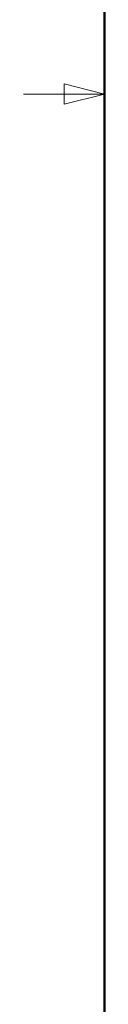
# Model space of a CAD drawing. Header units: millimetres. Extents: x 19 to 844, y 7 to 552.
# Tile 8 of 81: x 19.4 to 25.4, y 211.98 to 284.91. Entities that reach past the tile are written whole.
import ezdxf

# ---------------------------------------------------------------- set-up
doc = ezdxf.new("R2010")
doc.units = ezdxf.units.MM

msp = doc.modelspace()

# ---------------------------------------------------------------- linework, layer by layer
at = {"color": 7, "linetype": 'Continuous', "lineweight": 50}
msp.add_line((25.4, 546.1), (25.4, 12.7), dxfattribs=at)
at = {"color": 7, "linetype": 'Continuous', "lineweight": 18}
for p, q in [((25.4, 279.4), (22.4, 280.15)), ((22.4, 280.15), (22.4, 278.65)), ((25.4, 279.4), (19.4, 279.4)), ((22.4, 278.65), (25.4, 279.4))]:
    msp.add_line(p, q, dxfattribs=at)

doc.saveas('drawing.dxf')
